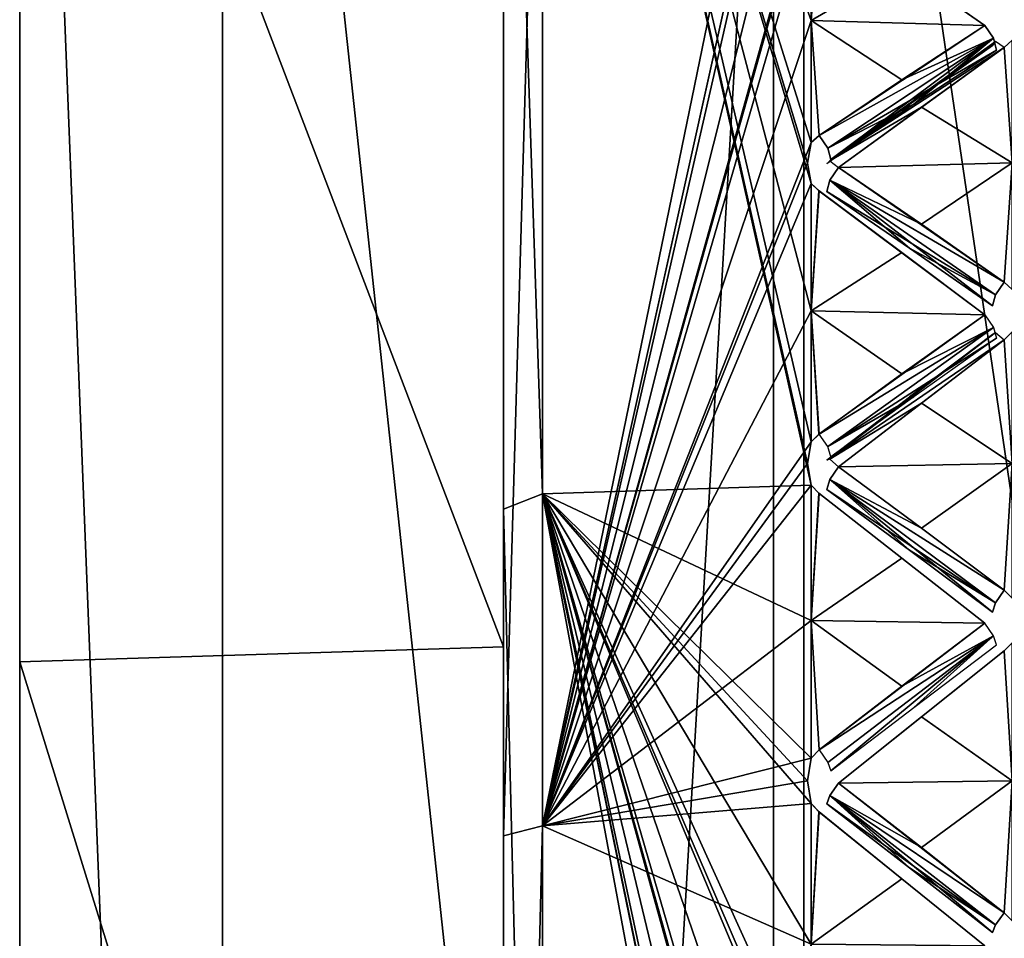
# Model space of a CAD drawing. Header units: inches. Extents: x -9.7 to 9.7, y -2 to 4.3.
# Tile 19 of 221: x -9.736 to -9.256, y -0.458 to -0.01. Entities that reach past the tile are written whole.
import ezdxf

# ---------------------------------------------------------------- set-up
doc = ezdxf.new("R2010")
doc.units = ezdxf.units.IN
doc.header["$LTSCALE"] = 65.185185
doc.header["$MEASUREMENT"] = 0
for name, color, linetype in [('13730', 7, 'CONTINUOUS'), ('13731', 7, 'CONTINUOUS'), ('13732', 7, 'CONTINUOUS'), ('13756', 7, 'CONTINUOUS'), ('13757', 7, 'CONTINUOUS'), ('13758', 7, 'CONTINUOUS'), ('13759', 7, 'CONTINUOUS'), ('13799', 7, 'CONTINUOUS'), ('13800', 7, 'CONTINUOUS'), ('13801', 7, 'CONTINUOUS'), ('13827', 7, 'CONTINUOUS'), ('13828', 7, 'CONTINUOUS'), ('13829', 7, 'CONTINUOUS'), ('13830', 7, 'CONTINUOUS'), ('14164', 7, 'CONTINUOUS'), ('14165', 7, 'CONTINUOUS'), ('14168', 7, 'CONTINUOUS'), ('14169', 7, 'CONTINUOUS'), ('14170', 7, 'CONTINUOUS'), ('14181', 7, 'CONTINUOUS'), ('14182', 7, 'CONTINUOUS'), ('14183', 7, 'CONTINUOUS'), ('14184', 7, 'CONTINUOUS'), ('14199', 7, 'CONTINUOUS'), ('14200', 7, 'CONTINUOUS'), ('14201', 7, 'CONTINUOUS'), ('14202', 7, 'CONTINUOUS'), ('14203', 7, 'CONTINUOUS'), ('14204', 7, 'CONTINUOUS'), ('14205', 7, 'CONTINUOUS'), ('14206', 7, 'CONTINUOUS'), ('14229', 7, 'CONTINUOUS'), ('14230', 7, 'CONTINUOUS'), ('14263', 7, 'CONTINUOUS'), ('14264', 7, 'CONTINUOUS')]:
    doc.layers.add(name, color=color, linetype=linetype)

msp = doc.modelspace()

# ---------------------------------------------------------------- linework, layer by layer
at = {"layer": '13730', "linetype": 'Continuous'}
for points in [[(-9.25581, -0.31811, 8.56841), (-9.252, -0.38148, 8.58741), (-9.252, -0.31412, 8.56731), (-9.25581, -0.31811, 8.56841)], [(-9.33663, -0.38262, 8.58312), (-9.252, -0.38148, 8.58741), (-9.25581, -0.31811, 8.56841), (-9.33663, -0.38262, 8.58312)], [(-9.29624, -0.35029, 8.5762), (-9.33663, -0.38262, 8.58312), (-9.25581, -0.31811, 8.56841), (-9.29624, -0.35029, 8.5762)], [(-9.29624, -0.41409, 8.59329), (-9.252, -0.38148, 8.58741), (-9.33663, -0.38262, 8.58312), (-9.29624, -0.41409, 8.59329)], [(-9.25583, -0.44583, 8.60263), (-9.252, -0.38148, 8.58741), (-9.29624, -0.41409, 8.59329), (-9.25583, -0.44583, 8.60263)], [(-9.252, -0.44985, 8.60368), (-9.252, -0.38148, 8.58741), (-9.25583, -0.44583, 8.60263), (-9.252, -0.44985, 8.60368)]]:
    msp.add_3dface(points, dxfattribs=at)
at = {"layer": '13731', "linetype": 'Continuous'}
for points in [[(-9.25581, -0.1663, 8.50774), (-9.252, -0.22665, 8.53485), (-9.252, -0.16249, 8.50614), (-9.25581, -0.1663, 8.50774)], [(-9.33663, -0.22834, 8.53075), (-9.252, -0.22665, 8.53485), (-9.25581, -0.1663, 8.50774), (-9.33663, -0.22834, 8.53075)], [(-9.29624, -0.19719, 8.51966), (-9.33663, -0.22834, 8.53075), (-9.25581, -0.1663, 8.50774), (-9.29624, -0.19719, 8.51966)], [(-9.29624, -0.25821, 8.54494), (-9.252, -0.22665, 8.53485), (-9.33663, -0.22834, 8.53075), (-9.29624, -0.25821, 8.54494)], [(-9.25583, -0.28846, 8.55834), (-9.252, -0.22665, 8.53485), (-9.29624, -0.25821, 8.54494), (-9.25583, -0.28846, 8.55834)], [(-9.252, -0.29231, 8.55991), (-9.252, -0.22665, 8.53485), (-9.25583, -0.28846, 8.55834), (-9.252, -0.29231, 8.55991)]]:
    msp.add_3dface(points, dxfattribs=at)
at = {"layer": '13732', "linetype": 'Continuous'}
for points in [[(-9.33663, -0.08222, 8.45869), (-9.252, -0.08, 8.46253), (-9.25581, -0.02371, 8.42778), (-9.33663, -0.08222, 8.45869)], [(-9.29624, -0.05278, 8.44363), (-9.33663, -0.08222, 8.45869), (-9.25581, -0.02371, 8.42778), (-9.29624, -0.05278, 8.44363)], [(-9.25581, -0.02371, 8.42778), (-9.252, -0.08, 8.46253), (-9.252, -0.02014, 8.42569), (-9.25581, -0.02371, 8.42778)], [(-9.29624, -0.10998, 8.47666), (-9.252, -0.08, 8.46253), (-9.33663, -0.08222, 8.45869), (-9.29624, -0.10998, 8.47666)], [(-9.25583, -0.13822, 8.49389), (-9.252, -0.08, 8.46253), (-9.29624, -0.10998, 8.47666), (-9.25583, -0.13822, 8.49389)], [(-9.252, -0.14183, 8.49595), (-9.252, -0.08, 8.46253), (-9.25583, -0.13822, 8.49389), (-9.252, -0.14183, 8.49595)]]:
    msp.add_3dface(points, dxfattribs=at)
at = {"layer": '13756', "linetype": 'Continuous'}
for points in [[(-9.29624, -0.41409, 8.59329), (-9.33663, -0.38262, 8.58312), (-9.34087, -0.38866, 8.58157), (-9.29624, -0.41409, 8.59329)], [(-9.34087, -0.38866, 8.58157), (-9.3424, -0.39273, 8.57544), (-9.26006, -0.45175, 8.60078), (-9.34087, -0.38866, 8.58157)], [(-9.25583, -0.44583, 8.60263), (-9.29624, -0.41409, 8.59329), (-9.34087, -0.38866, 8.58157), (-9.25583, -0.44583, 8.60263)], [(-9.25583, -0.44583, 8.60263), (-9.34087, -0.38866, 8.58157), (-9.26006, -0.45175, 8.60078), (-9.25583, -0.44583, 8.60263)], [(-9.3424, -0.39273, 8.57544), (-9.30208, -0.42393, 8.58533), (-9.26006, -0.45175, 8.60078), (-9.3424, -0.39273, 8.57544)], [(-9.30208, -0.42393, 8.58533), (-9.2616, -0.45551, 8.59443), (-9.26006, -0.45175, 8.60078), (-9.30208, -0.42393, 8.58533)]]:
    msp.add_3dface(points, dxfattribs=at)
at = {"layer": '13757', "linetype": 'Continuous'}
for points in [[(-9.29624, -0.25821, 8.54494), (-9.33663, -0.22834, 8.53075), (-9.34087, -0.23453, 8.53), (-9.29624, -0.25821, 8.54494)], [(-9.34087, -0.23453, 8.53), (-9.3424, -0.23936, 8.52445), (-9.26006, -0.29458, 8.55728), (-9.34087, -0.23453, 8.53)], [(-9.25583, -0.28846, 8.55834), (-9.29624, -0.25821, 8.54494), (-9.34087, -0.23453, 8.53), (-9.25583, -0.28846, 8.55834)], [(-9.25583, -0.28846, 8.55834), (-9.34087, -0.23453, 8.53), (-9.26006, -0.29458, 8.55728), (-9.25583, -0.28846, 8.55834)], [(-9.3424, -0.23936, 8.52445), (-9.30208, -0.26901, 8.53833), (-9.26006, -0.29458, 8.55728), (-9.3424, -0.23936, 8.52445)], [(-9.30208, -0.26901, 8.53833), (-9.2616, -0.29913, 8.55147), (-9.26006, -0.29458, 8.55728), (-9.30208, -0.26901, 8.53833)]]:
    msp.add_3dface(points, dxfattribs=at)
at = {"layer": '13758', "linetype": 'Continuous'}
for points in [[(-9.29624, -0.10998, 8.47666), (-9.33663, -0.08222, 8.45869), (-9.34087, -0.08845, 8.45875), (-9.29624, -0.10998, 8.47666)], [(-9.34087, -0.08845, 8.45875), (-9.3424, -0.09397, 8.45389), (-9.26006, -0.14442, 8.49363), (-9.34087, -0.08845, 8.45875)], [(-9.25583, -0.13822, 8.49389), (-9.29624, -0.10998, 8.47666), (-9.34087, -0.08845, 8.45875), (-9.25583, -0.13822, 8.49389)], [(-9.25583, -0.13822, 8.49389), (-9.34087, -0.08845, 8.45875), (-9.26006, -0.14442, 8.49363), (-9.25583, -0.13822, 8.49389)], [(-9.3424, -0.09397, 8.45389), (-9.30208, -0.12155, 8.47152), (-9.26006, -0.14442, 8.49363), (-9.3424, -0.09397, 8.45389)], [(-9.30208, -0.12155, 8.47152), (-9.2616, -0.1497, 8.48847), (-9.26006, -0.14442, 8.49363), (-9.30208, -0.12155, 8.47152)]]:
    msp.add_3dface(points, dxfattribs=at)
at = {"layer": '13759', "linetype": 'Continuous'}
for points in [[(-9.25581, -0.02371, 8.42778), (-9.26007, -0.02085, 8.42226), (-9.34086, -0.07905, 8.45335), (-9.25581, -0.02371, 8.42778)], [(-9.26007, -0.02085, 8.42226), (-9.2616, -0.02269, 8.41514), (-9.34086, -0.07905, 8.45335), (-9.26007, -0.02085, 8.42226)], [(-9.2616, -0.02269, 8.41514), (-9.30208, -0.05145, 8.43104), (-9.34086, -0.07905, 8.45335), (-9.2616, -0.02269, 8.41514)], [(-9.29624, -0.05278, 8.44363), (-9.25581, -0.02371, 8.42778), (-9.34086, -0.07905, 8.45335), (-9.29624, -0.05278, 8.44363)], [(-9.30208, -0.05145, 8.43104), (-9.3424, -0.08051, 8.44611), (-9.34086, -0.07905, 8.45335), (-9.30208, -0.05145, 8.43104)], [(-9.33663, -0.08222, 8.45869), (-9.29624, -0.05278, 8.44363), (-9.34086, -0.07905, 8.45335), (-9.33663, -0.08222, 8.45869)]]:
    msp.add_3dface(points, dxfattribs=at)
at = {"layer": '13799', "linetype": 'Continuous'}
for points in [[(-9.25583, -0.02373, 6.33221), (-9.252, -0.08, 6.29747), (-9.29624, -0.05278, 6.31637), (-9.25583, -0.02373, 6.33221)], [(-9.252, -0.02014, 6.33431), (-9.252, -0.08, 6.29747), (-9.25583, -0.02373, 6.33221), (-9.252, -0.02014, 6.33431)], [(-9.29624, -0.05278, 6.31637), (-9.252, -0.08, 6.29747), (-9.33663, -0.08222, 6.30131), (-9.29624, -0.05278, 6.31637)], [(-9.33663, -0.08222, 6.30131), (-9.252, -0.08, 6.29747), (-9.25583, -0.13822, 6.26611), (-9.33663, -0.08222, 6.30131)], [(-9.25583, -0.13822, 6.26611), (-9.252, -0.08, 6.29747), (-9.252, -0.14183, 6.26405), (-9.25583, -0.13822, 6.26611)], [(-9.29624, -0.10998, 6.28334), (-9.33663, -0.08222, 6.30131), (-9.25583, -0.13822, 6.26611), (-9.29624, -0.10998, 6.28334)]]:
    msp.add_3dface(points, dxfattribs=at)
at = {"layer": '13800', "linetype": 'Continuous'}
for points in [[(-9.252, -0.16249, 6.25386), (-9.252, -0.22665, 6.22515), (-9.25581, -0.1663, 6.25226), (-9.252, -0.16249, 6.25386)], [(-9.25581, -0.1663, 6.25226), (-9.252, -0.22665, 6.22515), (-9.29624, -0.19719, 6.24034), (-9.25581, -0.1663, 6.25226)], [(-9.29624, -0.19719, 6.24034), (-9.252, -0.22665, 6.22515), (-9.33663, -0.22834, 6.22925), (-9.29624, -0.19719, 6.24034)], [(-9.33663, -0.22834, 6.22925), (-9.252, -0.22665, 6.22515), (-9.29624, -0.25821, 6.21506), (-9.33663, -0.22834, 6.22925)], [(-9.29624, -0.25821, 6.21506), (-9.252, -0.22665, 6.22515), (-9.25583, -0.28846, 6.20166), (-9.29624, -0.25821, 6.21506)], [(-9.25583, -0.28846, 6.20166), (-9.252, -0.22665, 6.22515), (-9.252, -0.29231, 6.20009), (-9.25583, -0.28846, 6.20166)]]:
    msp.add_3dface(points, dxfattribs=at)
at = {"layer": '13801', "linetype": 'Continuous'}
for points in [[(-9.252, -0.31412, 6.19269), (-9.252, -0.38148, 6.17259), (-9.25583, -0.31813, 6.19158), (-9.252, -0.31412, 6.19269)], [(-9.25583, -0.31813, 6.19158), (-9.252, -0.38148, 6.17259), (-9.29624, -0.35029, 6.1838), (-9.25583, -0.31813, 6.19158)], [(-9.29624, -0.35029, 6.1838), (-9.252, -0.38148, 6.17259), (-9.33663, -0.38262, 6.17688), (-9.29624, -0.35029, 6.1838)], [(-9.33663, -0.38262, 6.17688), (-9.252, -0.38148, 6.17259), (-9.25583, -0.44583, 6.15737), (-9.33663, -0.38262, 6.17688)], [(-9.29624, -0.41409, 6.16671), (-9.33663, -0.38262, 6.17688), (-9.25583, -0.44583, 6.15737), (-9.29624, -0.41409, 6.16671)], [(-9.25583, -0.44583, 6.15737), (-9.252, -0.38148, 6.17259), (-9.252, -0.44985, 6.15632), (-9.25583, -0.44583, 6.15737)]]:
    msp.add_3dface(points, dxfattribs=at)
at = {"layer": '13827', "linetype": 'Continuous'}
for points in [[(-9.33663, -0.08222, 6.30131), (-9.29624, -0.10998, 6.28334), (-9.34086, -0.08843, 6.30124), (-9.33663, -0.08222, 6.30131)], [(-9.3424, -0.09397, 6.30611), (-9.34086, -0.08843, 6.30124), (-9.30208, -0.12155, 6.28849), (-9.3424, -0.09397, 6.30611)], [(-9.29624, -0.10998, 6.28334), (-9.25583, -0.13822, 6.26611), (-9.34086, -0.08843, 6.30124), (-9.29624, -0.10998, 6.28334)], [(-9.34086, -0.08843, 6.30124), (-9.25583, -0.13822, 6.26611), (-9.26007, -0.14445, 6.26638), (-9.34086, -0.08843, 6.30124)], [(-9.30208, -0.12155, 6.28849), (-9.34086, -0.08843, 6.30124), (-9.2616, -0.1497, 6.27153), (-9.30208, -0.12155, 6.28849)], [(-9.2616, -0.1497, 6.27153), (-9.34086, -0.08843, 6.30124), (-9.26007, -0.14445, 6.26638), (-9.2616, -0.1497, 6.27153)]]:
    msp.add_3dface(points, dxfattribs=at)
at = {"layer": '13828', "linetype": 'Continuous'}
for points in [[(-9.30208, -0.19423, 6.25264), (-9.26006, -0.16275, 6.25733), (-9.3424, -0.225, 6.24149), (-9.30208, -0.19423, 6.25264)], [(-9.3424, -0.225, 6.24149), (-9.26006, -0.16275, 6.25733), (-9.34087, -0.2245, 6.23416), (-9.3424, -0.225, 6.24149)], [(-9.26006, -0.16275, 6.25733), (-9.25581, -0.1663, 6.25226), (-9.34087, -0.2245, 6.23416), (-9.26006, -0.16275, 6.25733)], [(-9.2616, -0.16364, 6.26465), (-9.26006, -0.16275, 6.25733), (-9.30208, -0.19423, 6.25264), (-9.2616, -0.16364, 6.26465)], [(-9.25581, -0.1663, 6.25226), (-9.29624, -0.19719, 6.24034), (-9.34087, -0.2245, 6.23416), (-9.25581, -0.1663, 6.25226)], [(-9.29624, -0.19719, 6.24034), (-9.33663, -0.22834, 6.22925), (-9.34087, -0.2245, 6.23416), (-9.29624, -0.19719, 6.24034)]]:
    msp.add_3dface(points, dxfattribs=at)
at = {"layer": '13829', "linetype": 'Continuous'}
for points in [[(-9.33663, -0.22834, 6.22925), (-9.29624, -0.25821, 6.21506), (-9.34086, -0.23451, 6.22999), (-9.33663, -0.22834, 6.22925)], [(-9.3424, -0.23936, 6.23555), (-9.34086, -0.23451, 6.22999), (-9.30208, -0.26901, 6.22167), (-9.3424, -0.23936, 6.23555)], [(-9.29624, -0.25821, 6.21506), (-9.25583, -0.28846, 6.20166), (-9.34086, -0.23451, 6.22999), (-9.29624, -0.25821, 6.21506)], [(-9.34086, -0.23451, 6.22999), (-9.25583, -0.28846, 6.20166), (-9.26007, -0.2946, 6.20274), (-9.34086, -0.23451, 6.22999)], [(-9.30208, -0.26901, 6.22167), (-9.34086, -0.23451, 6.22999), (-9.2616, -0.29913, 6.20853), (-9.30208, -0.26901, 6.22167)], [(-9.2616, -0.29913, 6.20853), (-9.34086, -0.23451, 6.22999), (-9.26007, -0.2946, 6.20274), (-9.2616, -0.29913, 6.20853)]]:
    msp.add_3dface(points, dxfattribs=at)
at = {"layer": '13830', "linetype": 'Continuous'}
for points in [[(-9.33663, -0.38262, 6.17688), (-9.29624, -0.41409, 6.16671), (-9.34086, -0.38864, 6.17842), (-9.33663, -0.38262, 6.17688)], [(-9.3424, -0.39273, 6.18456), (-9.34086, -0.38864, 6.17842), (-9.30208, -0.42393, 6.17467), (-9.3424, -0.39273, 6.18456)], [(-9.29624, -0.41409, 6.16671), (-9.25583, -0.44583, 6.15737), (-9.34086, -0.38864, 6.17842), (-9.29624, -0.41409, 6.16671)], [(-9.34086, -0.38864, 6.17842), (-9.25583, -0.44583, 6.15737), (-9.26007, -0.45177, 6.15924), (-9.34086, -0.38864, 6.17842)], [(-9.30208, -0.42393, 6.17467), (-9.34086, -0.38864, 6.17842), (-9.2616, -0.45551, 6.16557), (-9.30208, -0.42393, 6.17467)], [(-9.2616, -0.45551, 6.16557), (-9.34086, -0.38864, 6.17842), (-9.26007, -0.45177, 6.15924), (-9.2616, -0.45551, 6.16557)]]:
    msp.add_3dface(points, dxfattribs=at)
at = {"layer": '14164', "linetype": 'Continuous'}
for points in [[(-9.5, -1.955, 22.8266), (-9.5, -1.955, 7.38), (-9.5, 0.545, 22.8266), (-9.5, -1.955, 22.8266)], [(-9.5, 0.545, 22.8266), (-9.5, -1.955, 7.38), (-9.5, 0.545, 7.38), (-9.5, 0.545, 22.8266)], [(-9.5, 0.545, 7.38), (-9.5, -1.955, 7.38), (-9.5, -1.89306, 6.99175), (-9.5, 0.545, 7.38)], [(-9.5, 0.30566, 6.64464), (-9.5, 0.545, 7.38), (-9.5, -1.89306, 6.99175), (-9.5, 0.30566, 6.64464)], [(-9.5, -0.31605, 6.19211), (-9.5, 0.30566, 6.64464), (-9.5, -1.71255, 6.64043), (-9.5, -0.31605, 6.19211)], [(-9.5, -1.71255, 6.64043), (-9.5, 0.30566, 6.64464), (-9.5, -1.89306, 6.99175), (-9.5, -1.71255, 6.64043)], [(-9.5, -1.08652, 6.18968), (-9.5, -0.31605, 6.19211), (-9.5, -1.71255, 6.64043), (-9.5, -1.08652, 6.18968)]]:
    msp.add_3dface(points, dxfattribs=at)
at = {"layer": '14165', "linetype": 'Continuous'}
for points in [[(-9.35355, -1.955, 23.18016), (-9.5, -1.955, 22.8266), (-9.35356, 0.545, 23.18015), (-9.35355, -1.955, 23.18016)], [(-9.5, -1.955, 22.8266), (-9.5, 0.545, 22.8266), (-9.35356, 0.545, 23.18015), (-9.5, -1.955, 22.8266)], [(-9, 0.545, 23.3266), (-9.35355, -1.955, 23.18016), (-9.35356, 0.545, 23.18015), (-9, 0.545, 23.3266)], [(-9, 0.545, 23.3266), (-9, -1.955, 23.3266), (-9.35355, -1.955, 23.18016), (-9, 0.545, 23.3266)]]:
    msp.add_3dface(points, dxfattribs=at)
at = {"layer": '14168', "linetype": 'Continuous'}
for points in [[(-9.736, -1.955, 7.38), (-9.736, -1.955, 22.8266), (-9.736, 0.545, 7.38), (-9.736, -1.955, 7.38)], [(-9.736, -1.955, 22.8266), (-9.736, 0.545, 22.8266), (-9.736, 0.545, 7.38), (-9.736, -1.955, 22.8266)], [(-9.736, -1.955, 7.38), (-9.736, 0.545, 7.38), (-9.736, 0.48306, 6.99175), (-9.736, -1.955, 7.38)], [(-9.736, -1.71566, 6.64464), (-9.736, -1.955, 7.38), (-9.736, 0.48306, 6.99175), (-9.736, -1.71566, 6.64464)], [(-9.736, 0.30255, 6.64043), (-9.736, -1.71566, 6.64464), (-9.736, 0.48306, 6.99175), (-9.736, 0.30255, 6.64043)], [(-9.736, -1.09395, 6.19211), (-9.736, -1.71566, 6.64464), (-9.736, 0.30255, 6.64043), (-9.736, -1.09395, 6.19211)], [(-9.736, -0.32348, 6.18968), (-9.736, -1.09395, 6.19211), (-9.736, 0.30255, 6.64043), (-9.736, -0.32348, 6.18968)]]:
    msp.add_3dface(points, dxfattribs=at)
at = {"layer": '14169', "linetype": 'Continuous'}
for points in [[(-9.736, -1.955, 22.8266), (-9.63718, -1.955, 23.19497), (-9.736, 0.545, 22.8266), (-9.736, -1.955, 22.8266)], [(-9.736, 0.545, 22.8266), (-9.63718, -1.955, 23.19497), (-9.63717, 0.545, 23.19499), (-9.736, 0.545, 22.8266)], [(-9.63718, -1.955, 23.19497), (-9.36838, -1.955, 23.46377), (-9.63717, 0.545, 23.19499), (-9.63718, -1.955, 23.19497)], [(-9.36838, -1.955, 23.46377), (-9.36836, 0.545, 23.46378), (-9.63717, 0.545, 23.19499), (-9.36838, -1.955, 23.46377)], [(-9.36838, -1.955, 23.46377), (-9, -1.955, 23.5626), (-9.36836, 0.545, 23.46378), (-9.36838, -1.955, 23.46377)], [(-9, -1.955, 23.5626), (-9, 0.545, 23.5626), (-9.36836, 0.545, 23.46378), (-9, -1.955, 23.5626)]]:
    msp.add_3dface(points, dxfattribs=at)
at = {"layer": '14170', "linetype": 'Continuous'}
for points in [[(-9.5, 0.30566, 6.64464), (-9.5, -0.31605, 6.19211), (-9.736, 0.30255, 6.64043), (-9.5, 0.30566, 6.64464)], [(-9.5, -0.31605, 6.19211), (-9.736, -0.32348, 6.18968), (-9.736, 0.30255, 6.64043), (-9.5, -0.31605, 6.19211)], [(-9.5, -0.31605, 6.19211), (-9.5, -1.08652, 6.18968), (-9.736, -0.32348, 6.18968), (-9.5, -0.31605, 6.19211)], [(-9.5, -1.08652, 6.18968), (-9.736, -1.09395, 6.19211), (-9.736, -0.32348, 6.18968), (-9.5, -1.08652, 6.18968)]]:
    msp.add_3dface(points, dxfattribs=at)
at = {"layer": '14181', "linetype": 'Continuous'}
for points in [[(-9.35, 0.04678, 8.37866), (-9.35, -0.01054, 8.41934), (-9.34617, 0.04334, 8.38099), (-9.35, 0.04678, 8.37866)], [(-9.34617, 0.04334, 8.38099), (-9.35, -0.01054, 8.41934), (-9.30576, 0.01539, 8.3987), (-9.34617, 0.04334, 8.38099)], [(-9.30576, 0.01539, 8.3987), (-9.35, -0.01054, 8.41934), (-9.26537, -0.013, 8.41565), (-9.30576, 0.01539, 8.3987)], [(-9.26537, -0.013, 8.41565), (-9.35, -0.01054, 8.41934), (-9.34617, -0.06658, 8.45444), (-9.26537, -0.013, 8.41565)], [(-9.34617, -0.06658, 8.45444), (-9.35, -0.01054, 8.41934), (-9.35, -0.07005, 8.45673), (-9.34617, -0.06658, 8.45444)], [(-9.30576, -0.03953, 8.43539), (-9.26537, -0.013, 8.41565), (-9.34617, -0.06658, 8.45444), (-9.30576, -0.03953, 8.43539)]]:
    msp.add_3dface(points, dxfattribs=at)
at = {"layer": '14182', "linetype": 'Continuous'}
for points in [[(-9.35, -0.09, 8.46824), (-9.35, -0.15214, 8.50109), (-9.34617, -0.09372, 8.47011), (-9.35, -0.09, 8.46824)], [(-9.34617, -0.09372, 8.47011), (-9.35, -0.15214, 8.50109), (-9.30576, -0.12374, 8.48401), (-9.34617, -0.09372, 8.47011)], [(-9.30576, -0.12374, 8.48401), (-9.35, -0.15214, 8.50109), (-9.26537, -0.1541, 8.49711), (-9.30576, -0.12374, 8.48401)], [(-9.26537, -0.1541, 8.49711), (-9.35, -0.15214, 8.50109), (-9.34619, -0.2123, 8.52859), (-9.26537, -0.1541, 8.49711)], [(-9.34619, -0.2123, 8.52859), (-9.35, -0.15214, 8.50109), (-9.35, -0.21603, 8.53039), (-9.34619, -0.2123, 8.52859)], [(-9.30576, -0.18298, 8.51323), (-9.26537, -0.1541, 8.49711), (-9.34619, -0.2123, 8.52859), (-9.30576, -0.18298, 8.51323)]]:
    msp.add_3dface(points, dxfattribs=at)
at = {"layer": '14183', "linetype": 'Continuous'}
for points in [[(-9.35, -0.23731, 8.53921), (-9.35, -0.3032, 8.56366), (-9.34617, -0.24124, 8.54057), (-9.35, -0.23731, 8.53921)], [(-9.34617, -0.24124, 8.54057), (-9.35, -0.3032, 8.56366), (-9.30576, -0.27281, 8.55044), (-9.34617, -0.24124, 8.54057)], [(-9.30576, -0.27281, 8.55044), (-9.35, -0.3032, 8.56366), (-9.26537, -0.30463, 8.55946), (-9.30576, -0.27281, 8.55044)], [(-9.26537, -0.30463, 8.55946), (-9.35, -0.3032, 8.56366), (-9.34617, -0.36642, 8.58306), (-9.26537, -0.30463, 8.55946)], [(-9.34617, -0.36642, 8.58306), (-9.35, -0.3032, 8.56366), (-9.35, -0.37037, 8.58438), (-9.34617, -0.36642, 8.58306)], [(-9.30576, -0.33536, 8.57167), (-9.26537, -0.30463, 8.55946), (-9.34617, -0.36642, 8.58306), (-9.30576, -0.33536, 8.57167)]]:
    msp.add_3dface(points, dxfattribs=at)
at = {"layer": '14184', "linetype": 'Continuous'}
for points in [[(-9.35, -0.39261, 8.59034), (-9.35, -0.46114, 8.60598), (-9.34617, -0.39669, 8.59117), (-9.35, -0.39261, 8.59034)], [(-9.34617, -0.39669, 8.59117), (-9.35, -0.46114, 8.60598), (-9.30576, -0.42928, 8.59684), (-9.34617, -0.39669, 8.59117)], [(-9.30576, -0.42928, 8.59684), (-9.35, -0.46114, 8.60598), (-9.26537, -0.462, 8.60163), (-9.30576, -0.42928, 8.59684)]]:
    msp.add_3dface(points, dxfattribs=at)
at = {"layer": '14199', "linetype": 'Continuous'}
for points in [[(-9.48105, -0.40351, 8.58602), (-9.35, 0.2348, 8.20418), (-9.48105, 0.2468, 8.17966), (-9.48105, -0.40351, 8.58602)], [(-9.35, 0.18699, 8.2557), (-9.35, 0.2348, 8.20418), (-9.48105, -0.40351, 8.58602), (-9.35, 0.18699, 8.2557)], [(-9.35171, 0.17883, 8.26381), (-9.35, 0.18699, 8.2557), (-9.48105, -0.40351, 8.58602), (-9.35171, 0.17883, 8.26381)], [(-9.35, 0.1707, 8.27199), (-9.35171, 0.17883, 8.26381), (-9.48105, -0.40351, 8.58602), (-9.35, 0.1707, 8.27199)], [(-9.35, 0.11918, 8.3198), (-9.35, 0.1707, 8.27199), (-9.48105, -0.40351, 8.58602), (-9.35, 0.11918, 8.3198)], [(-9.35, 0.06506, 8.36464), (-9.35, 0.11918, 8.3198), (-9.48105, -0.40351, 8.58602), (-9.35, 0.06506, 8.36464)], [(-9.35171, 0.0559, 8.37161), (-9.35, 0.06506, 8.36464), (-9.48105, -0.40351, 8.58602), (-9.35171, 0.0559, 8.37161)], [(-9.35, 0.04678, 8.37866), (-9.35171, 0.0559, 8.37161), (-9.48105, -0.40351, 8.58602), (-9.35, 0.04678, 8.37866)], [(-9.35, -0.01054, 8.41934), (-9.35, 0.04678, 8.37866), (-9.48105, -0.40351, 8.58602), (-9.35, -0.01054, 8.41934)], [(-9.35, -0.07005, 8.45673), (-9.35, -0.01054, 8.41934), (-9.48105, -0.40351, 8.58602), (-9.35, -0.07005, 8.45673)], [(-9.35171, -0.08004, 8.46245), (-9.35, -0.07005, 8.45673), (-9.48105, -0.40351, 8.58602), (-9.35171, -0.08004, 8.46245)], [(-9.35, -0.09, 8.46824), (-9.35171, -0.08004, 8.46245), (-9.48105, -0.40351, 8.58602), (-9.35, -0.09, 8.46824)], [(-9.35, -0.15214, 8.50109), (-9.35, -0.09, 8.46824), (-9.48105, -0.40351, 8.58602), (-9.35, -0.15214, 8.50109)], [(-9.35, -0.21603, 8.53039), (-9.35, -0.15214, 8.50109), (-9.48105, -0.40351, 8.58602), (-9.35, -0.21603, 8.53039)], [(-9.35171, -0.22667, 8.53476), (-9.35, -0.21603, 8.53039), (-9.48105, -0.40351, 8.58602), (-9.35171, -0.22667, 8.53476)], [(-9.35, -0.23731, 8.53921), (-9.35171, -0.22667, 8.53476), (-9.48105, -0.40351, 8.58602), (-9.35, -0.23731, 8.53921)], [(-9.35, -0.3032, 8.56366), (-9.35, -0.23731, 8.53921), (-9.48105, -0.40351, 8.58602), (-9.35, -0.3032, 8.56366)], [(-9.35, -0.37037, 8.58438), (-9.35, -0.3032, 8.56366), (-9.48105, -0.40351, 8.58602), (-9.35, -0.37037, 8.58438)], [(-9.35171, -0.38149, 8.58732), (-9.35, -0.37037, 8.58438), (-9.48105, -0.40351, 8.58602), (-9.35171, -0.38149, 8.58732)], [(-9.35, -0.39261, 8.59034), (-9.35171, -0.38149, 8.58732), (-9.48105, -0.40351, 8.58602), (-9.35, -0.39261, 8.59034)], [(-9.35, -0.46114, 8.60598), (-9.35, -0.39261, 8.59034), (-9.48105, -0.40351, 8.58602), (-9.35, -0.46114, 8.60598)], [(-9.48105, -1.16853, 8.53348), (-9.35, -0.46114, 8.60598), (-9.48105, -0.40351, 8.58602), (-9.48105, -1.16853, 8.53348)]]:
    msp.add_3dface(points, dxfattribs=at)
at = {"layer": '14200', "linetype": 'Continuous'}
for points in [[(-9.48105, -0.40351, 8.58602), (-9.48105, 0.2468, 8.17966), (-9.5, -0.40835, 8.56664), (-9.48105, -0.40351, 8.58602)], [(-9.5, -0.40835, 8.56664), (-9.48105, 0.2468, 8.17966), (-9.5, 0.2315, 8.16682), (-9.5, -0.40835, 8.56664)], [(-9.48105, -1.16853, 8.53348), (-9.48105, -0.40351, 8.58602), (-9.5, -1.16108, 8.51495), (-9.48105, -1.16853, 8.53348)], [(-9.5, -1.16108, 8.51495), (-9.48105, -0.40351, 8.58602), (-9.5, -0.40835, 8.56664), (-9.5, -1.16108, 8.51495)]]:
    msp.add_3dface(points, dxfattribs=at)
at = {"layer": '14201', "linetype": 'Continuous'}
for points in [[(-9.48105, -0.24147, 6.22652), (-9.5, 0.33027, 6.72859), (-9.48105, 0.34718, 6.71796), (-9.48105, -0.24147, 6.22652)], [(-9.5, -0.24892, 6.24505), (-9.5, 0.33027, 6.72859), (-9.48105, -0.24147, 6.22652), (-9.5, -0.24892, 6.24505)], [(-9.48105, -1.00649, 6.17398), (-9.5, -0.24892, 6.24505), (-9.48105, -0.24147, 6.22652), (-9.48105, -1.00649, 6.17398)], [(-9.5, -1.00165, 6.19336), (-9.5, -0.24892, 6.24505), (-9.48105, -1.00649, 6.17398), (-9.5, -1.00165, 6.19336)]]:
    msp.add_3dface(points, dxfattribs=at)
at = {"layer": '14202', "linetype": 'Continuous'}
for points in [[(-9.48105, -0.24147, 6.22652), (-9.48105, 0.34718, 6.71796), (-9.35, -0.23731, 6.22079), (-9.48105, -0.24147, 6.22652)], [(-9.35, -0.23731, 6.22079), (-9.48105, 0.34718, 6.71796), (-9.35171, -0.22675, 6.22521), (-9.35, -0.23731, 6.22079)], [(-9.35171, -0.22675, 6.22521), (-9.48105, 0.34718, 6.71796), (-9.35, -0.21603, 6.22961), (-9.35171, -0.22675, 6.22521)], [(-9.35, -0.21603, 6.22961), (-9.48105, 0.34718, 6.71796), (-9.35, -0.15214, 6.25891), (-9.35, -0.21603, 6.22961)], [(-9.35, -0.15214, 6.25891), (-9.48105, 0.34718, 6.71796), (-9.35, -0.09, 6.29176), (-9.35, -0.15214, 6.25891)], [(-9.35, -0.09, 6.29176), (-9.48105, 0.34718, 6.71796), (-9.35171, -0.08011, 6.29751), (-9.35, -0.09, 6.29176)], [(-9.35171, -0.08011, 6.29751), (-9.48105, 0.34718, 6.71796), (-9.35, -0.07005, 6.30327), (-9.35171, -0.08011, 6.29751)], [(-9.35, -0.07005, 6.30327), (-9.48105, 0.34718, 6.71796), (-9.35, -0.01054, 6.34066), (-9.35, -0.07005, 6.30327)], [(-9.35, -0.01054, 6.34066), (-9.48105, 0.34718, 6.71796), (-9.35, 0.04678, 6.38134), (-9.35, -0.01054, 6.34066)], [(-9.35, -0.3032, 6.19634), (-9.48105, -0.24147, 6.22652), (-9.35, -0.23731, 6.22079), (-9.35, -0.3032, 6.19634)], [(-9.48105, -1.00649, 6.17398), (-9.48105, -0.24147, 6.22652), (-9.35, -0.94886, 6.15402), (-9.48105, -1.00649, 6.17398)], [(-9.35, -0.94886, 6.15402), (-9.48105, -0.24147, 6.22652), (-9.35, -0.87957, 6.14225), (-9.35, -0.94886, 6.15402)], [(-9.35, -0.87957, 6.14225), (-9.48105, -0.24147, 6.22652), (-9.35171, -0.86822, 6.14079), (-9.35, -0.87957, 6.14225)], [(-9.35171, -0.86822, 6.14079), (-9.48105, -0.24147, 6.22652), (-9.35, -0.85673, 6.13924), (-9.35171, -0.86822, 6.14079)], [(-9.35, -0.85673, 6.13924), (-9.48105, -0.24147, 6.22652), (-9.35, -0.78675, 6.13268), (-9.35, -0.85673, 6.13924)], [(-9.35, -0.78675, 6.13268), (-9.48105, -0.24147, 6.22652), (-9.35, -0.71652, 6.13005), (-9.35, -0.78675, 6.13268)], [(-9.35, -0.71652, 6.13005), (-9.48105, -0.24147, 6.22652), (-9.35171, -0.70501, 6.13009), (-9.35, -0.71652, 6.13005)], [(-9.35171, -0.70501, 6.13009), (-9.48105, -0.24147, 6.22652), (-9.35, -0.69348, 6.13005), (-9.35171, -0.70501, 6.13009)], [(-9.35, -0.69348, 6.13005), (-9.48105, -0.24147, 6.22652), (-9.35, -0.62325, 6.13268), (-9.35, -0.69348, 6.13005)], [(-9.35, -0.62325, 6.13268), (-9.48105, -0.24147, 6.22652), (-9.35, -0.55327, 6.13924), (-9.35, -0.62325, 6.13268)], [(-9.35, -0.55327, 6.13924), (-9.48105, -0.24147, 6.22652), (-9.35171, -0.54192, 6.14077), (-9.35, -0.55327, 6.13924)], [(-9.35171, -0.54192, 6.14077), (-9.48105, -0.24147, 6.22652), (-9.35, -0.53043, 6.14225), (-9.35171, -0.54192, 6.14077)], [(-9.35, -0.53043, 6.14225), (-9.48105, -0.24147, 6.22652), (-9.35, -0.46114, 6.15402), (-9.35, -0.53043, 6.14225)], [(-9.35, -0.46114, 6.15402), (-9.48105, -0.24147, 6.22652), (-9.35, -0.39261, 6.16966), (-9.35, -0.46114, 6.15402)], [(-9.35, -0.39261, 6.16966), (-9.48105, -0.24147, 6.22652), (-9.35171, -0.38157, 6.17266), (-9.35, -0.39261, 6.16966)], [(-9.35171, -0.38157, 6.17266), (-9.48105, -0.24147, 6.22652), (-9.35, -0.37037, 6.17562), (-9.35171, -0.38157, 6.17266)], [(-9.35, -0.37037, 6.17562), (-9.48105, -0.24147, 6.22652), (-9.35, -0.3032, 6.19634), (-9.35, -0.37037, 6.17562)]]:
    msp.add_3dface(points, dxfattribs=at)
at = {"layer": '14203', "linetype": 'Continuous'}
for points in [[(-9.34619, -0.39667, 6.16883), (-9.35, -0.46114, 6.15402), (-9.35, -0.39261, 6.16966), (-9.34619, -0.39667, 6.16883)], [(-9.26537, -0.462, 6.15837), (-9.35, -0.46114, 6.15402), (-9.34619, -0.39667, 6.16883), (-9.26537, -0.462, 6.15837)], [(-9.30576, -0.42928, 6.16316), (-9.26537, -0.462, 6.15837), (-9.34619, -0.39667, 6.16883), (-9.30576, -0.42928, 6.16316)]]:
    msp.add_3dface(points, dxfattribs=at)
at = {"layer": '14204', "linetype": 'Continuous'}
for points in [[(-9.34619, -0.24121, 6.21944), (-9.35, -0.3032, 6.19634), (-9.35, -0.23731, 6.22079), (-9.34619, -0.24121, 6.21944)], [(-9.26537, -0.30463, 6.20054), (-9.35, -0.3032, 6.19634), (-9.34619, -0.24121, 6.21944), (-9.26537, -0.30463, 6.20054)], [(-9.30576, -0.27281, 6.20956), (-9.26537, -0.30463, 6.20054), (-9.34619, -0.24121, 6.21944), (-9.30576, -0.27281, 6.20956)], [(-9.35, -0.37037, 6.17562), (-9.35, -0.3032, 6.19634), (-9.34617, -0.36642, 6.17694), (-9.35, -0.37037, 6.17562)], [(-9.34617, -0.36642, 6.17694), (-9.35, -0.3032, 6.19634), (-9.30576, -0.33536, 6.18833), (-9.34617, -0.36642, 6.17694)], [(-9.30576, -0.33536, 6.18833), (-9.35, -0.3032, 6.19634), (-9.26537, -0.30463, 6.20054), (-9.30576, -0.33536, 6.18833)]]:
    msp.add_3dface(points, dxfattribs=at)
at = {"layer": '14205', "linetype": 'Continuous'}
for points in [[(-9.34619, -0.0937, 6.2899), (-9.35, -0.15214, 6.25891), (-9.35, -0.09, 6.29176), (-9.34619, -0.0937, 6.2899)], [(-9.26537, -0.1541, 6.26289), (-9.35, -0.15214, 6.25891), (-9.34619, -0.0937, 6.2899), (-9.26537, -0.1541, 6.26289)], [(-9.30576, -0.12374, 6.27599), (-9.26537, -0.1541, 6.26289), (-9.34619, -0.0937, 6.2899), (-9.30576, -0.12374, 6.27599)], [(-9.35, -0.21603, 6.22961), (-9.35, -0.15214, 6.25891), (-9.34617, -0.21229, 6.23142), (-9.35, -0.21603, 6.22961)], [(-9.34617, -0.21229, 6.23142), (-9.35, -0.15214, 6.25891), (-9.30576, -0.18298, 6.24677), (-9.34617, -0.21229, 6.23142)], [(-9.30576, -0.18298, 6.24677), (-9.35, -0.15214, 6.25891), (-9.26537, -0.1541, 6.26289), (-9.30576, -0.18298, 6.24677)]]:
    msp.add_3dface(points, dxfattribs=at)
at = {"layer": '14206', "linetype": 'Continuous'}
for points in [[(-9.34619, 0.04336, 6.37902), (-9.35, -0.01054, 6.34066), (-9.35, 0.04678, 6.38134), (-9.34619, 0.04336, 6.37902)], [(-9.26537, -0.013, 6.34435), (-9.35, -0.01054, 6.34066), (-9.34619, 0.04336, 6.37902), (-9.26537, -0.013, 6.34435)], [(-9.30576, 0.01539, 6.3613), (-9.26537, -0.013, 6.34435), (-9.34619, 0.04336, 6.37902), (-9.30576, 0.01539, 6.3613)], [(-9.35, -0.07005, 6.30327), (-9.35, -0.01054, 6.34066), (-9.34617, -0.06658, 6.30556), (-9.35, -0.07005, 6.30327)], [(-9.34617, -0.06658, 6.30556), (-9.35, -0.01054, 6.34066), (-9.30576, -0.03953, 6.32461), (-9.34617, -0.06658, 6.30556)], [(-9.30576, -0.03953, 6.32461), (-9.35, -0.01054, 6.34066), (-9.26537, -0.013, 6.34435), (-9.30576, -0.03953, 6.32461)]]:
    msp.add_3dface(points, dxfattribs=at)
at = {"layer": '14229', "linetype": 'Continuous'}
for points in [[(-9.30576, -0.18298, 6.24677), (-9.26537, -0.1541, 6.26289), (-9.26113, -0.16033, 6.26324), (-9.30576, -0.18298, 6.24677)], [(-9.34617, -0.21229, 6.23142), (-9.30576, -0.18298, 6.24677), (-9.26113, -0.16033, 6.26324), (-9.34617, -0.21229, 6.23142)], [(-9.34617, -0.21229, 6.23142), (-9.26113, -0.16033, 6.26324), (-9.34194, -0.21846, 6.23209), (-9.34617, -0.21229, 6.23142)], [(-9.26113, -0.16033, 6.26324), (-9.2596, -0.16551, 6.26845), (-9.34194, -0.21846, 6.23209), (-9.26113, -0.16033, 6.26324)], [(-9.2596, -0.16551, 6.26845), (-9.29992, -0.19419, 6.25266), (-9.34194, -0.21846, 6.23209), (-9.2596, -0.16551, 6.26845)], [(-9.29992, -0.19419, 6.25266), (-9.3404, -0.22338, 6.23758), (-9.34194, -0.21846, 6.23209), (-9.29992, -0.19419, 6.25266)]]:
    msp.add_3dface(points, dxfattribs=at)
at = {"layer": '14230', "linetype": 'Continuous'}
for points in [[(-9.30576, -0.03953, 6.32461), (-9.26537, -0.013, 6.34435), (-9.26113, -0.01922, 6.34389), (-9.30576, -0.03953, 6.32461)], [(-9.34617, -0.06658, 6.30556), (-9.30576, -0.03953, 6.32461), (-9.26113, -0.01922, 6.34389), (-9.34617, -0.06658, 6.30556)], [(-9.34617, -0.06658, 6.30556), (-9.26113, -0.01922, 6.34389), (-9.34194, -0.07279, 6.30541), (-9.34617, -0.06658, 6.30556)], [(-9.26113, -0.01922, 6.34389), (-9.2596, -0.02504, 6.34838), (-9.34194, -0.07279, 6.30541), (-9.26113, -0.01922, 6.34389)], [(-9.2596, -0.02504, 6.34838), (-9.29992, -0.05141, 6.32898), (-9.34194, -0.07279, 6.30541), (-9.2596, -0.02504, 6.34838)], [(-9.29992, -0.05141, 6.32898), (-9.3404, -0.07839, 6.31022), (-9.34194, -0.07279, 6.30541), (-9.29992, -0.05141, 6.32898)]]:
    msp.add_3dface(points, dxfattribs=at)
at = {"layer": '14263', "linetype": 'Continuous'}
for points in [[(-9.26537, -0.013, 8.41565), (-9.30576, -0.03953, 8.43539), (-9.26114, -0.01919, 8.41612), (-9.26537, -0.013, 8.41565)], [(-9.30576, -0.03953, 8.43539), (-9.34617, -0.06658, 8.45444), (-9.26114, -0.01919, 8.41612), (-9.30576, -0.03953, 8.43539)], [(-9.26114, -0.01919, 8.41612), (-9.34617, -0.06658, 8.45444), (-9.34193, -0.07281, 8.45457), (-9.26114, -0.01919, 8.41612)], [(-9.3404, -0.07839, 8.44978), (-9.26114, -0.01919, 8.41612), (-9.34193, -0.07281, 8.45457), (-9.3404, -0.07839, 8.44978)], [(-9.29992, -0.05141, 8.43102), (-9.26114, -0.01919, 8.41612), (-9.3404, -0.07839, 8.44978), (-9.29992, -0.05141, 8.43102)], [(-9.2596, -0.02504, 8.41162), (-9.26114, -0.01919, 8.41612), (-9.29992, -0.05141, 8.43102), (-9.2596, -0.02504, 8.41162)]]:
    msp.add_3dface(points, dxfattribs=at)
at = {"layer": '14264', "linetype": 'Continuous'}
for points in [[(-9.26537, -0.30463, 8.55946), (-9.30576, -0.33536, 8.57167), (-9.26114, -0.31073, 8.55832), (-9.26537, -0.30463, 8.55946)], [(-9.30576, -0.33536, 8.57167), (-9.34617, -0.36642, 8.58306), (-9.26114, -0.31073, 8.55832), (-9.30576, -0.33536, 8.57167)], [(-9.26114, -0.31073, 8.55832), (-9.34617, -0.36642, 8.58306), (-9.34193, -0.37248, 8.58158), (-9.26114, -0.31073, 8.55832)], [(-9.3404, -0.37662, 8.57551), (-9.26114, -0.31073, 8.55832), (-9.34193, -0.37248, 8.58158), (-9.3404, -0.37662, 8.57551)], [(-9.29992, -0.3457, 8.56437), (-9.26114, -0.31073, 8.55832), (-9.3404, -0.37662, 8.57551), (-9.29992, -0.3457, 8.56437)], [(-9.2596, -0.31521, 8.55246), (-9.26114, -0.31073, 8.55832), (-9.29992, -0.3457, 8.56437), (-9.2596, -0.31521, 8.55246)]]:
    msp.add_3dface(points, dxfattribs=at)

doc.saveas('drawing.dxf')
